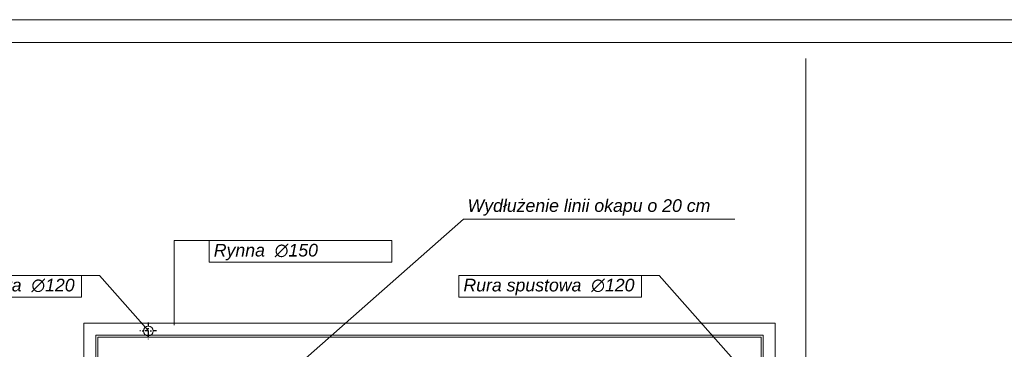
# Model space of a CAD drawing. Header units: millimetres. Extents: x -587 to 358276, y -26688 to 221215.
# Tile 66 of 256: x 10968 to 12209, y 7733 to 8148. Entities that reach past the tile are written whole.
import ezdxf
from ezdxf.lldxf.tags import DXFTag

# ---------------------------------------------------------------- set-up
doc = ezdxf.new("R2010")
doc.units = ezdxf.units.MM
doc.header["$MEASUREMENT"] = 0
doc.linetypes.add('AUSGEZOGEN', pattern=[0])
doc.linetypes.add('STRICHPUNKTX2', pattern=[2, 1, -0.5, 0, -0.5])
doc.layers.add('_B___I__', color=7, linetype='AUSGEZOGEN')
for name, color, linetype, lineweight in [('A_l.widokowa', 250, 'Continuous', 18), ('l. przerywana', 3, 'ICAD_ISO03W100', 9), ('linia opisowa', 175, 'Continuous', 9), ('Nowe_820-G Rysunki Obrazki_Nr_pióra__23', 7, 'Continuous', 15), ('wymiarowanie', 176, 'Continuous', 9)]:
    doc.layers.add(name, color=color, linetype=linetype, lineweight=lineweight)
tags = doc.linetypes.add('ICAD_ISO03W100', pattern=[30, 12, -18]).pattern_tags.tags
tags[6:7] = [DXFTag(74, 4), DXFTag(75, 0), DXFTag(340, '0'), DXFTag(46, 1.0), DXFTag(50, 0.0), DXFTag(44, 0.0), DXFTag(45, 0.0)]
tags[4:5] = [DXFTag(74, 4), DXFTag(75, 0), DXFTag(340, '0'), DXFTag(46, 1.0), DXFTag(50, 0.0), DXFTag(44, 0.0), DXFTag(45, 0.0)]

msp = doc.modelspace()

# ---------------------------------------------------------------- linework, layer by layer
at = {"layer": '_B___I__', "linetype": 'STRICHPUNKTX2', "ltscale": 5}
for p, q in [((11129.94, 7766.29), (11129.94, 7745.29)), ((11140.44, 7755.79), (11119.44, 7755.79))]:
    msp.add_line(p, q, dxfattribs=at)
at = {"layer": 'A_l.widokowa', "color": 5}
for points in [[(8809.69, 7759.9), (8809.69, 6015.78), (11919.83, 6015.78), (11919.83, 7765.69), (11048.75, 7765.69), (11048.75, 7225.52), (9680.76, 7225.52), (9680.76, 7759.9)], [(8824.69, 7744.9), (8824.69, 6030.78), (11904.83, 6030.78), (11904.83, 7750.69), (11063.75, 7750.69), (11063.75, 7210.52), (9665.76, 7210.52), (9665.76, 7744.9)], [(8827.19, 7742.4), (8827.19, 6033.28), (11902.33, 6033.28), (11902.33, 7748.19), (11066.25, 7748.19), (11066.25, 7208.02), (9663.26, 7208.02), (9663.26, 7742.4)]]:
    msp.add_lwpolyline(points, close=True, dxfattribs=at)
at = {"layer": 'l. przerywana', "color": 7, "ltscale": 0.2}
msp.add_circle((11129.94, 7755.79), 6, dxfattribs=at)
at = {"layer": 'Nowe_820-G Rysunki Obrazki_Nr_pióra__23', "color": 7, "linetype": 'Continuous', "lineweight": 15}
msp.add_lwpolyline([(8628.59, 8119.48), (12728.99, 8119.48)], dxfattribs=at)
at = {"layer": 'wymiarowanie'}
for p, q in [((11324.8, 7718.19), (11527.2, 7896.67)), ((11527.08, 7896.67), (11869.37, 7896.67)), ((11206.6, 7869.9), (11162.35, 7869.9)), ((11162.35, 7869.9), (11162.35, 7763.19)), ((11068.24, 7825.9), (11045.76, 7825.9)), ((11068.24, 7825.9), (11129.94, 7756.27)), ((11773.83, 7825.9), (11751.35, 7825.9)), ((11773.83, 7825.9), (11905.48, 7677.33))]:
    msp.add_line(p, q, dxfattribs=at)
msp.add_lwpolyline([(8573.71, 8148.27), (8573.71, 5178.27), (12773.71, 5178.27), (12773.71, 8148.27), (8573.71, 8148.27)], dxfattribs=at)
at = {"layer": 'wymiarowanie', "color": 7, "linetype": 'Continuous', "lineweight": 15}
msp.add_lwpolyline([(11958.67, 8099.16), (11958.67, 5249.28)], dxfattribs=at)
at = {"layer": 'wymiarowanie'}
for points in [[(11206.6, 7869.9), (11436.68, 7869.9), (11436.68, 7842.53), (11206.6, 7842.53)], [(11045.76, 7825.9), (10815.68, 7825.9), (10815.68, 7798.53), (11045.76, 7798.53)], [(11751.35, 7825.9), (11521.27, 7825.9), (11521.27, 7798.53), (11751.35, 7798.53)]]:
    msp.add_lwpolyline(points, close=True, dxfattribs=at)

# ---------------------------------------------------------------- texts
at = {"layer": 'linia opisowa', "char_height": 15.96, "attachment_point": 7}
for s, insert, width in [('{\\fArial|b0|i1|c238|p0;Wydłużenie linii okapu o 20 cm}', (11532.28, 7901.15), 406.4755), ('{\\fArial|b0|i1|c238|p0;Rynna  ∅150}', (11212.45, 7844.87), 278.7922), ('{\\fArial|b0|i1|c238|p0;Rura spustowa  ∅120}', (10821.52, 7800.87), 278.7922), ('{\\fArial|b0|i1|c238|p0;Rura spustowa  ∅120}', (11527.12, 7800.87), 278.7922)]:
    msp.add_mtext(s, dxfattribs=dict(at, insert=insert, width=width))

doc.saveas('drawing.dxf')
